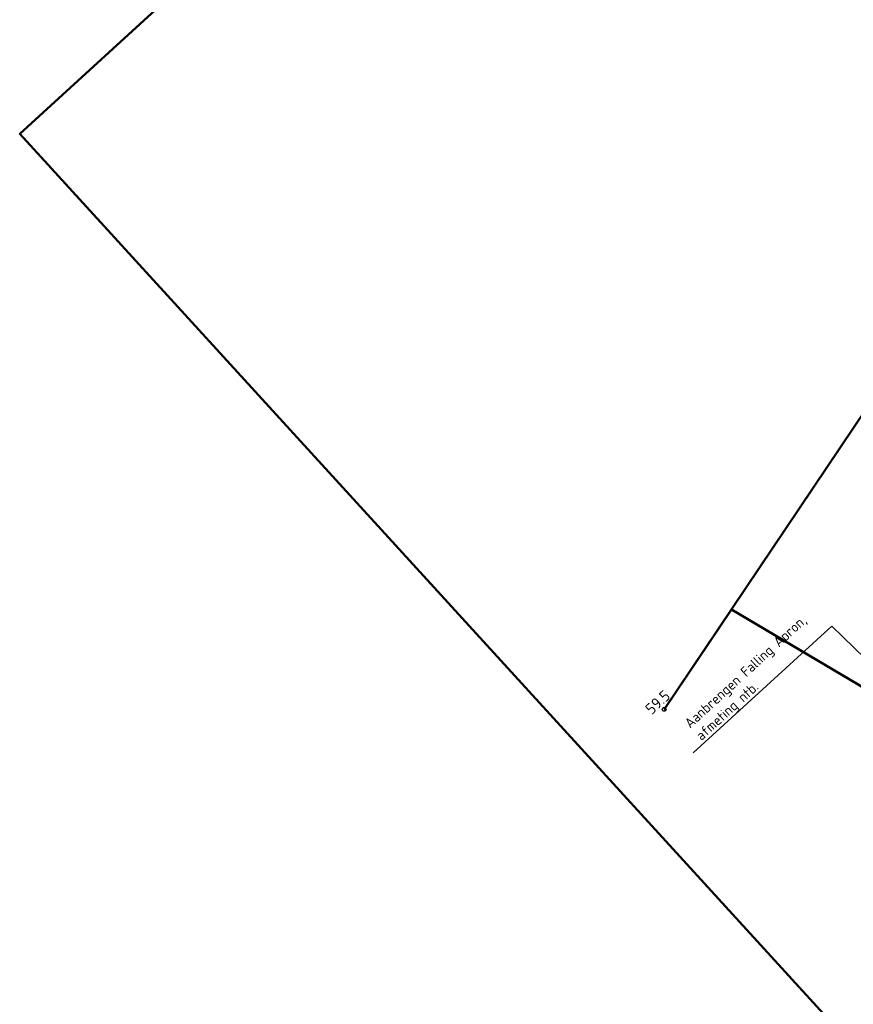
# Model space of a CAD drawing. Header units: metres. Extents: x 184077 to 190380, y 346696 to 349666.
# Tile 101 of 256: x 184921 to 185128, y 348169 to 348414. Entities that reach past the tile are written whole.
import ezdxf
from ezdxf import colors
from ezdxf.entities.mleader import LeaderData, LeaderLine
from ezdxf.enums import TextEntityAlignment as Align
from ezdxf.math import Vec2, Vec3

# ---------------------------------------------------------------- set-up
doc = ezdxf.new("R2010")
doc.units = ezdxf.units.M
doc.layers.add('hectometerpunten', color=7, linetype='Continuous')
doc.layers.add('hectometerpunten_001', color=1, linetype='Continuous')
doc.layers.add('N-WE-OG-HULPLIJN-GD', color=50, linetype='Continuous', lineweight=50, plot=False)
doc.layers.add('X-XX-AL-T25', color=7, linetype='Continuous', lineweight=25)
doc.layers.add('X-XX-AL-VERWIJZING1A_AANZICHT-T25', color=7, linetype='Continuous', lineweight=25)
doc.styles.add('NLCS-ISO-M2000-T25', font='NLCS-ISO.ttf', dxfattribs={"height": 5})
doc.styles.add('NLCS-ISO-M500-T25', font='NLCS-ISO.ttf', dxfattribs={"height": 1.25})

# ---------------------------------------------------------------- blocks, each defined once
blk = doc.blocks.new('Rivier_kilometrering')
h = blk.add_hatch(color=256)
h.dxf.hatch_style = 1
h.paths.add_polyline_path([(-0.23, 0, 0.261667), (-0.12, -0.2), (0.12, 0.2, 0.585204)], flags=17)
h.paths.add_polyline_path([(0.23, 0, 1), (-0.23, 0, 1)])
blk.add_circle((0, 0), 0.232)
at = {"layer": 'X-XX-AL-T25', "ltscale": 0.1, "style": 'NLCS-ISO-M500-T25'}
blk.add_attdef('KILOMETER', text='', height=1.39, dxfattribs=at).set_placement((0, 0.5), align=Align.CENTER)

msp = doc.modelspace()

# ---------------------------------------------------------------- linework, layer by layer
at = {"layer": 'N-WE-OG-HULPLIJN-GD'}
msp.add_lwpolyline([(185447.4766, 347808.7861), (186148.0752, 348448.9132), (185621.2688, 349025.4859), (184920.6702, 348385.3588)], close=True, dxfattribs=at)
for points in [[(185081.0477, 348242.2139), (185138.3862, 348327.4509)], [(185081.0477, 348242.2139), (185097.8147, 348267.0909), (185146.3699, 348238.3145)]]:
    msp.add_lwpolyline(points, dxfattribs=at)

# ---------------------------------------------------------------- block references
at = {"layer": 'hectometerpunten'}
ref = msp.add_blockref('Rivier_kilometrering', (185081.0477, 348242.2139), dxfattribs=dict(at, xscale=2, yscale=2, zscale=2, rotation=42.41750409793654))
ref.add_attrib('KILOMETER', '59.5', dxfattribs={"layer": 'hectometerpunten_001', "height": 2.78191, "rotation": 42.417504, "style": 'NLCS-ISO-M500-T25'}).set_placement((185080.3732, 348242.9521), align=Align.CENTER)

# ---------------------------------------------------------------- leaders
at = {"layer": 'X-XX-AL-VERWIJZING1A_AANZICHT-T25'}
ml = msp.add_multileader_mtext('Standard', dxfattribs=at)
ml.set_content('Aanbrengen Falling Apron, ^Jafmeting ntb.', color=256, style='NLCS-ISO-M2000-T25')
ml.set_leader_properties(color=256, linetype='ByLayer', lineweight=-1)
ml.build(insert=Vec2(0, 0))
ml.multileader.update_dxf_attribs({"text_left_attachment_type": 5, "text_right_attachment_type": 5, "dogleg_length": 5, "arrow_head_size": 2.5, "scale": 0.5})
ctx = ml.context
ctx.base_point, ctx.scale, ctx.char_height, ctx.arrow_head_size, ctx.landing_gap_size, ctx.plane_origin, ctx.plane_x_axis, ctx.plane_y_axis = Vec3(185090.1574, 348233.1241, -10.74), 0.5, 2.5, 2.5, 0.9, Vec3(185040.0364, 348250.9168, -10.74), Vec3(0.73821992, 0.67456012), Vec3(-0.67456012, 0.73821992)
ctx.left_attachment, ctx.right_attachment = 5, 5
notes = []
notes.append((ctx, [(0, (1, 1, 0), (185122.7682, 348262.9228, -10.74), (-0.73821992, -0.67456012), 2.5, [(0, [(185148.4632, 348237.811, -10.74)], 0, [])])]))
ctx.mtext.insert, ctx.mtext.text_direction, ctx.mtext.rotation, ctx.mtext.flow_direction = Vec3(185085.8188, 348239.2063, -10.74), Vec3(0.73821992, 0.67456012), 0.74036867, 5
for ctx, leaders in notes:
    for number, flags, end, landing, length, lines in leaders:
        leader = LeaderData()
        leader.index, (leader.has_last_leader_line, leader.has_dogleg_vector, leader.attachment_direction) = number, flags
        leader.last_leader_point, leader.dogleg_vector, leader.dogleg_length = Vec3(end), Vec3(landing), length
        for number, points, colour, breaks in lines:
            line = LeaderLine()
            line.index, line.vertices, line.color, line.breaks = number, Vec3.list(points), colors.encode_raw_color(colour), breaks
            leader.lines.append(line)
        ctx.leaders.append(leader)

doc.saveas('drawing.dxf')
